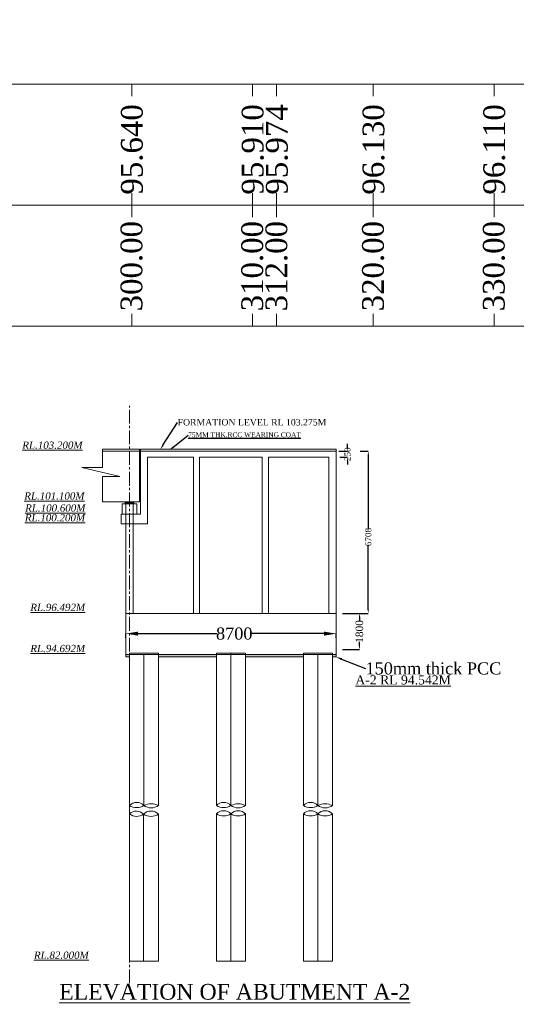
# Model space of a CAD drawing. Header units: millimetres. Extents: x -20950785 to 389010297, y -11535949 to 14056629.
# Tile 245 of 256: x 13474079 to 13515200, y -1586428 to -1504993. Entities that reach past the tile are written whole.
import ezdxf
from ezdxf import colors
from ezdxf.entities.mleader import LeaderData, LeaderLine
from ezdxf.math import Vec2, Vec3

# ---------------------------------------------------------------- set-up
doc = ezdxf.new("R2010")
doc.units = ezdxf.units.MM
doc.header["$LTSCALE"] = 60
doc.header["$MEASUREMENT"] = 0
doc.linetypes.add('CENTER2', pattern=[28.575, 19.05, -3.175, 3.175, -3.175])
doc.layers.add('TEXT', color=7, linetype='Continuous')
doc.styles.add('PDF Arial Bold', font='times.ttf')
doc.styles.add('style1', font='txt.shx', dxfattribs={"height": 1})
doc.dimstyles.get("Standard").update_dxf_attribs({"dimtxt": 400, "dimasz": 215, "dimexe": 0.18, "dimexo": 0.0625, "dimgap": 0.09, "dimtad": 0, "dimtih": 1, "dimtoh": 1, "dimdec": 0, "dimzin": 4, "dimdsep": 46, "dimtxsty": 'Standard', "dimblk": 'OPEN90', "dimcen": 0, "dimadec": 0, "dimazin": 1, "dimtfac": 1, "dimtdec": 0, "dimtix": 1, "dimtofl": 0, "dimtmove": 0, "dimatfit": 3, "dimldrblk": 'OPEN30', "dimfxl": 1, "dimtolj": 1, "dimtzin": 0, "dimarcsym": 0})

# ---------------------------------------------------------------- blocks, each defined once
blk = doc.blocks.new('*D1293')
at = {"color": 0, "linetype": 'Continuous', "lineweight": -2, "ltscale": 2, "transparency": 16777216}
for p, q in [((13500820, -1554093), (13502209, -1554093)), ((13502209, -1554393), (13502209, -1554741)), ((13502209, -1556793), (13502209, -1556445)), ((13500820, -1557093), (13502209, -1557093))]:
    blk.add_line(p, q, dxfattribs=at)
at = {"color": 0, "linetype": 'Continuous', "lineweight": 9, "ltscale": 2, "transparency": 16777216}
for points in [[(13502159, -1554393), (13502259, -1554393), (13502209, -1554093)], [(13502159, -1556793), (13502259, -1556793), (13502209, -1557093)]]:
    blk.add_solid(points, dxfattribs=at)
at = {"layer": 'Defpoints', "color": 0, "linetype": 'Continuous', "lineweight": 9, "ltscale": 2, "transparency": 16777216}
for p in [(13500820, -1554093), (13500820, -1557093), (13502209, -1557093)]:
    blk.add_point(p, dxfattribs=at)
at = {"color": 0, "linetype": 'Continuous', "lineweight": 9, "ltscale": 2, "transparency": 16777216, "insert": (13502209, -1555593), "char_height": 500, "attachment_point": 5, "rotation": 90, "style": 'PDF Arial Bold'}
blk.add_mtext('\\A1;{\\H1.25x;1800}', dxfattribs=at)
blk = doc.blocks.new('*D1295')
at = {"color": 0, "linetype": 'Continuous', "lineweight": -2, "ltscale": 2, "transparency": 16777216}
for p, q in [((13500514, -1540683), (13501227, -1540683)), ((13501227, -1540383), (13501227, -1540083)), ((13500577, -1541183), (13501227, -1541183)), ((13501227, -1541483), (13501227, -1541783))]:
    blk.add_line(p, q, dxfattribs=at)
at = {"color": 0, "linetype": 'Continuous', "lineweight": 9, "ltscale": 2, "transparency": 16777216}
for points in [[(13501177, -1540383), (13501277, -1540383), (13501227, -1540683)], [(13501177, -1541483), (13501277, -1541483), (13501227, -1541183)]]:
    blk.add_solid(points, dxfattribs=at)
at = {"layer": 'Defpoints', "color": 0, "linetype": 'Continuous', "lineweight": 9, "ltscale": 2, "transparency": 16777216}
for p in [(13500514, -1540683), (13501227, -1540683), (13500577, -1541183)]:
    blk.add_point(p, dxfattribs=at)
at = {"color": 0, "linetype": 'Continuous', "lineweight": 9, "ltscale": 2, "transparency": 16777216, "insert": (13501227, -1540933), "char_height": 500, "attachment_point": 5, "rotation": 90, "style": 'PDF Arial Bold'}
blk.add_mtext('\\A1;250', dxfattribs=at)
blk = doc.blocks.new('*D1298')
at = {"color": 0, "linetype": 'Continuous', "lineweight": -2, "ltscale": 2, "transparency": 16777216}
for p, q in [((13502273, -1540677), (13502943, -1540677)), ((13502943, -1540977), (13502943, -1547082)), ((13502943, -1553793), (13502943, -1548484)), ((13502209, -1554093), (13502943, -1554093))]:
    blk.add_line(p, q, dxfattribs=at)
at = {"color": 0, "linetype": 'Continuous', "lineweight": 9, "ltscale": 2, "transparency": 16777216}
for points in [[(13502893, -1540977), (13502993, -1540977), (13502943, -1540677)], [(13502893, -1553793), (13502993, -1553793), (13502943, -1554093)]]:
    blk.add_solid(points, dxfattribs=at)
at = {"layer": 'Defpoints', "color": 0, "linetype": 'Continuous', "lineweight": 9, "ltscale": 2, "transparency": 16777216}
for p in [(13502273, -1540677), (13502209, -1554093), (13502943, -1554093)]:
    blk.add_point(p, dxfattribs=at)
at = {"color": 0, "linetype": 'Continuous', "lineweight": 9, "ltscale": 2, "transparency": 16777216, "insert": (13502943, -1547783), "char_height": 500, "attachment_point": 5, "rotation": 90, "style": 'PDF Arial Bold'}
blk.add_mtext('\\A1;6708', dxfattribs=at)
blk = doc.blocks.new('*D1240')
at = {"color": 0, "linetype": 'Continuous', "lineweight": -2, "ltscale": 2, "transparency": 16777216}
for p, q in [((13482870, -1556126), (13482870, -1555771)), ((13483870, -1555771), (13490439, -1555771)), ((13499270, -1555771), (13493250, -1555771)), ((13500270, -1556126), (13500270, -1555771))]:
    blk.add_line(p, q, dxfattribs=at)
at = {"color": 0, "linetype": 'Continuous', "lineweight": 9, "ltscale": 2, "transparency": 16777216}
for points in [[(13483870, -1555604), (13483870, -1555938), (13482870, -1555771)], [(13499270, -1555604), (13499270, -1555938), (13500270, -1555771)]]:
    blk.add_solid(points, dxfattribs=at)
at = {"layer": 'Defpoints', "color": 0, "linetype": 'Continuous', "lineweight": 9, "ltscale": 2, "transparency": 16777216}
for p in [(13482870, -1556126), (13500270, -1555771), (13500270, -1556126)]:
    blk.add_point(p, dxfattribs=at)
at = {"color": 0, "linetype": 'Continuous', "lineweight": 9, "ltscale": 2, "transparency": 16777216, "insert": (13491845, -1555771), "char_height": 1000, "attachment_point": 5, "style": 'PDF Arial Bold'}
blk.add_mtext('\\A1;8700', dxfattribs=at)

msp = doc.modelspace()

# ---------------------------------------------------------------- hatches: boundary and pattern name
at = {"linetype": 'Continuous', "lineweight": 9, "ltscale": 2}
h = msp.add_hatch(dxfattribs=at)
h.set_pattern_fill('ANSI31', scale=2)
h.set_pattern_definition([(45, (-10674662.45843, 1890445.87648), (-0.1767766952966, 0.1767766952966), [])])
h.paths.add_polyline_path([(13483169.83, -1544877), (13483519.83, -1544877), (13483519.83, -1545037), (13483169.83, -1545037)])
h.paths.add_polyline_path([(13482819.83, -1544877), (13483169.83, -1544877), (13483169.83, -1545037), (13482819.83, -1545037)])
at = {"linetype": 'Continuous', "lineweight": 9}
h = msp.add_hatch(dxfattribs=at)
h.set_pattern_fill('AR-CONC', scale=50, style=0)
h.set_pattern_definition([(50, (13448425.78, -1645599.05), (358.6301, -31.3761), [37.5, -412.5]), (355, (13448425.78, -1645599.05), (-69.3757, 376.0961), [30, -330]), (100.4514, (13448455.67, -1645601.67), (289.2547, 344.7198), [31.8701, -350.571]), (46.1842, (13448425.8, -1645499.05), (533.6205, -82.7595), [56.25, -618.75]), (96.6356, (13448470.25, -1645505.95), (467.3314, 487.059), [47.805, -525.8565]), (351.1842, (13448425.8, -1645499.05), (467.331, 487.0593), [45, -495]), (21, (13448475.78, -1645524.05), (298.4535, -201.30945), [37.5, -412.5]), (326, (13448475.78, -1645524.05), (121.6577, 362.575), [30, -330]), (71.4514, (13448500.65, -1645540.83), (420.1113, 161.2652), [31.8701, -350.571]), (37.5, (13448425.78, -1645599.05), (6.07993, 166.44693), [0, -326, 0, -335, 0, -331.25]), (7.5, (13448425.78, -1645599.05), (131.53477, 197.20586), [0, -191, 0, -318.5, 0, -126.25]), (327.5, (13448314.28, -1645599.05), (266.91122, -11.27744), [0, -125, 0, -390, 0, -517.5]), (317.5, (13448264.28, -1645599.05), (291.5931, 50.0525), [0, -162.5, 0, -259, 0, -367.5])])
h.paths.add_polyline_path([(13492769.83, -1557493), (13497569.83, -1557493), (13497569.83, -1557693), (13492769.83, -1557693)])
h.paths.add_polyline_path([(13499969.83, -1557493), (13500269.83, -1557493), (13500269.83, -1557693), (13499969.83, -1557693)])
h.paths.add_polyline_path([(13485569.83, -1557493), (13490369.83, -1557493), (13490369.83, -1557693), (13485569.83, -1557693)])
h.paths.add_polyline_path([(13482869.83, -1557493), (13483169.83, -1557493), (13483169.83, -1557693), (13482869.83, -1557693)])

# ---------------------------------------------------------------- linework, layer by layer
at = {"color": 7, "linetype": 'Continuous', "lineweight": 9, "ltscale": 2}
for p, q in [((13463352.55, -1510330.02), (13483352.55, -1510330.02)), ((13483352.55, -1510330.02), (13503352.55, -1510330.02)), ((13483352.55, -1510330.02), (13483352.55, -1511330.02)), ((13493352.55, -1510330.02), (13493352.55, -1511330.02)), ((13495352.55, -1510330.02), (13495352.55, -1511330.02)), ((13503352.55, -1510330.02), (13523352.55, -1510330.02)), ((13503352.55, -1510330.02), (13503352.55, -1511330.02)), ((13513352.55, -1510330.02), (13513352.55, -1511330.02)), ((13483352.55, -1519330.02), (13483352.55, -1521330.02)), ((13493352.55, -1519330.02), (13493352.55, -1521330.02)), ((13495352.55, -1519330.02), (13495352.55, -1521330.02)), ((13503352.55, -1519330.02), (13503352.55, -1521330.02)), ((13513352.55, -1519330.02), (13513352.55, -1521330.02)), ((13383352.55, -1520330.02), (13583352.55, -1520330.02)), ((13483352.55, -1529330.02), (13483352.55, -1530330.02)), ((13493352.55, -1529330.02), (13493352.55, -1530330.02)), ((13495352.55, -1529330.02), (13495352.55, -1530330.02)), ((13503352.55, -1529330.02), (13503352.55, -1530330.02)), ((13513352.55, -1529330.02), (13513352.55, -1530330.02)), ((13483352.55, -1530330.02), (13463352.55, -1530330.02)), ((13503352.55, -1530330.02), (13483352.55, -1530330.02)), ((13523352.55, -1530330.02), (13503352.55, -1530330.02)), ((13483989.83, -1540527), (13480946.17, -1540527)), ((13480946.17, -1540527), (13480946.17, -1542026.14)), ((13483989.83, -1540677), (13480946.17, -1540677)), ((13483989.83, -1544877), (13483989.83, -1540677)), ((13480946.17, -1542026.14), (13479237.17, -1542026.14)), ((13479237.17, -1542026.14), (13482367.5, -1542785.14)), ((13482367.5, -1542785.14), (13480946.17, -1542785.14)), ((13480946.17, -1542785.14), (13480946.17, -1544877)), ((13480946.17, -1544877), (13483989.83, -1544877)), ((13483519.83, -1544877), (13482819.83, -1544877)), ((13482819.83, -1544877), (13482819.83, -1545037)), ((13483519.83, -1544877), (13482819.83, -1544877)), ((13483519.83, -1544877), (13483519.83, -1545037)), ((13485569.83, -1582860.47), (13483169.83, -1582860.47)), ((13492769.83, -1582860.47), (13490369.83, -1582860.47)), ((13499969.83, -1582860.47), (13497569.83, -1582860.47))]:
    msp.add_line(p, q, dxfattribs=at)
at = {"linetype": 'CENTER2', "lineweight": 9}
msp.add_line((13483169.83, -1584682.48), (13483169.83, -1536917.12), dxfattribs=at)
at = {"color": 7, "linetype": 'Continuous', "lineweight": 9}
for p, q in [((13483989.83, -1540677), (13483989.83, -1540527)), ((13484069.83, -1540527), (13500269.83, -1540527)), ((13484069.83, -1540677), (13484069.83, -1540527)), ((13484069.83, -1545877), (13484069.83, -1540670.65)), ((13484069.83, -1540677), (13484669.83, -1540677)), ((13484669.83, -1540677), (13500269.83, -1540677)), ((13500269.83, -1540527), (13500269.83, -1540670.65)), ((13500269.83, -1540670.65), (13500269.83, -1554093)), ((13500269.83, -1554093), (13500269.83, -1540677)), ((13484669.83, -1541177), (13488469.83, -1541177)), ((13484669.83, -1541177), (13484669.83, -1546677)), ((13488469.83, -1554093), (13488469.83, -1541177)), ((13488969.83, -1541177), (13494169.83, -1541177)), ((13488969.83, -1554093), (13488969.83, -1541177)), ((13494169.83, -1554093), (13494169.83, -1541177)), ((13494669.83, -1541177), (13499669.83, -1541177)), ((13494669.83, -1554093), (13494669.83, -1541177)), ((13499669.83, -1554093), (13499669.83, -1541177)), ((13499669.83, -1543300.65), (13499669.83, -1541277)), ((13499669.83, -1554093), (13499669.83, -1543900.65)), ((13482569.83, -1545877), (13482569.83, -1545037)), ((13482569.83, -1545037), (13483769.83, -1545037)), ((13482869.83, -1554093), (13482869.83, -1544877)), ((13482869.83, -1554093), (13482869.83, -1544877)), ((13483469.83, -1554093), (13483469.83, -1544877)), ((13483769.83, -1545037), (13483769.83, -1545877)), ((13483319.83, -1545877), (13482469.83, -1545877)), ((13482469.83, -1545877), (13482469.83, -1546677)), ((13484069.83, -1545877), (13483319.83, -1545877)), ((13482469.83, -1546677), (13484669.83, -1546677)), ((13482869.83, -1554093), (13500269.83, -1554093)), ((13482869.83, -1554093), (13500269.83, -1554093)), ((13482869.83, -1554093), (13482869.83, -1557693)), ((13483469.83, -1554093), (13482869.83, -1554093)), ((13485269.83, -1554093), (13484669.83, -1554093)), ((13490269.83, -1554093), (13489669.83, -1554093)), ((13495269.83, -1554093), (13494669.83, -1554093)), ((13500269.83, -1554093), (13499669.83, -1554093)), ((13500269.83, -1557693), (13500269.83, -1554093)), ((13482869.83, -1557493), (13500269.83, -1557493)), ((13482869.83, -1557693), (13483169.83, -1557693)), ((13483169.83, -1557393), (13485569.83, -1557393)), ((13483169.83, -1569974.07), (13483169.83, -1557393)), ((13485569.83, -1569974.07), (13485569.83, -1557393)), ((13485569.83, -1557693), (13490369.83, -1557693)), ((13490369.83, -1557393), (13492769.83, -1557393)), ((13490369.83, -1557393), (13490369.83, -1557613.04)), ((13490369.83, -1569957.42), (13490369.83, -1557493)), ((13492769.83, -1557693), (13497569.83, -1557693)), ((13497569.83, -1557393), (13499969.83, -1557393)), ((13497569.83, -1569992.38), (13497569.83, -1557393)), ((13499969.83, -1569992.38), (13499969.83, -1557393)), ((13499969.83, -1557693), (13500269.83, -1557693)), ((13500269.83, -1557616.8), (13500269.83, -1557693)), ((13491569.83, -1567393), (13491569.83, -1564993)), ((13483169.83, -1582860.47), (13483169.83, -1570675.47)), ((13485569.83, -1582860.47), (13485569.83, -1570675.47)), ((13490369.83, -1582860.47), (13490369.83, -1570675.47)), ((13492769.83, -1582860.47), (13492769.83, -1570675.47)), ((13497569.83, -1582860.47), (13497569.83, -1570675.47)), ((13499969.83, -1582860.47), (13499969.83, -1570675.47)), ((13483169.83, -1579922.11), (13483169.83, -1579380.52))]:
    msp.add_line(p, q, dxfattribs=at)
at = {"color": 7, "linetype": 'Continuous', "lineweight": 9, "ltscale": 20}
msp.add_line((13492769.83, -1569983.22), (13492769.83, -1557393), dxfattribs=at)
at = {"color": 7, "linetype": 'Continuous', "lineweight": 9, "ltscale": 2}
msp.add_circle((13500903, -1533338), 347474.95, dxfattribs=at)
at = {"color": 7, "linetype": 'Continuous', "lineweight": 9}
for centre, radius, start, end in [((13483769.83, -1570548.61), 824.41, 43.2985883, 136.7014117), ((13483769.83, -1569033.43), 1123.43, 237.718709, 302.281291), ((13484969.83, -1571239.5), 1392.2, 64.4707596, 115.5292404), ((13484969.83, -1569204.18), 983.31, 232.3974098, 307.6025902), ((13490969.83, -1570548.61), 824.41, 43.2985883, 136.7014117), ((13490969.83, -1569033.43), 1123.43, 237.718709, 302.281291), ((13492169.83, -1571239.5), 1392.2, 64.4707596, 115.5292404), ((13492169.83, -1569204.18), 983.31, 232.3974098, 307.6025902), ((13498169.83, -1570548.61), 824.41, 43.2985883, 136.7014117), ((13498169.83, -1569033.43), 1123.43, 237.718709, 302.281291), ((13499369.83, -1571239.5), 1392.2, 64.4707596, 115.5292404), ((13499369.83, -1569204.18), 983.31, 232.3974098, 307.6025902), ((13483732.25, -1571264.56), 814.45, 42.9956136, 133.6731323), ((13483771.63, -1569910.31), 973.46, 231.8152918, 304.8534542), ((13484948.89, -1571323.05), 873.19, 44.6731972, 135.3268028), ((13484948.89, -1569686.98), 1196, 238.7222512, 301.2777488), ((13490969.83, -1571240.85), 824.41, 43.2985883, 136.7014117), ((13490969.83, -1569725.68), 1123.43, 237.718709, 302.281291), ((13492169.83, -1571240.85), 824.41, 43.2985883, 136.7014117), ((13492169.83, -1569725.68), 1123.43, 237.718709, 302.281291), ((13498169.83, -1571240.85), 824.41, 43.2985883, 136.7014117), ((13498169.83, -1569725.68), 1123.43, 237.718709, 302.281291), ((13499369.83, -1571240.85), 824.41, 43.2985883, 136.7014117), ((13499369.83, -1569725.68), 1123.43, 237.718709, 302.281291)]:
    msp.add_arc(centre, radius, start, end, dxfattribs=at)
at = {"layer": 'TEXT', "color": 7, "linetype": 'Continuous', "lineweight": 9, "ltscale": 1000}
for p, q in [((13484369.83, -1569983.22), (13484369.83, -1557518.8)), ((13491569.83, -1569957.42), (13491569.83, -1557393)), ((13491569.83, -1569983.22), (13491569.83, -1557493)), ((13491569.83, -1569957.42), (13491569.83, -1557593)), ((13498769.83, -1569983.22), (13498769.83, -1557518.8)), ((13484327.94, -1570709.15), (13484327.94, -1582860.47)), ((13491569.83, -1582860.47), (13491569.83, -1570675.47)), ((13498769.83, -1582860.47), (13498769.83, -1570675.47))]:
    msp.add_line(p, q, dxfattribs=at)

# ---------------------------------------------------------------- texts
at = {"linetype": 'Continuous', "lineweight": 9, "char_height": 1800, "attachment_point": 1, "rotation": 90}
for s, insert in [('{\\fTimes New Roman|b0|i0|c0|p18;95.640}', (13482465.75, -1519461.1)), ('{\\fTimes New Roman|b0|i0|c0|p18;95.910}', (13492465.75, -1519461.1)), ('{\\fTimes New Roman|b0|i0|c0|p18;95.974}', (13494465.75, -1519461.1)), ('{\\fTimes New Roman|b0|i0|c0|p18;96.130}', (13502465.75, -1519461.1)), ('{\\fTimes New Roman|b0|i0|c0|p18;96.110}', (13512465.75, -1519461.1)), ('{\\fTimes New Roman|b0|i0|c0|p18;300.00}', (13482429.98, -1529117.18)), ('{\\fTimes New Roman|b0|i0|c0|p18;310.00}', (13492429.98, -1529117.18)), ('{\\fTimes New Roman|b0|i0|c0|p18;312.00}', (13494429.98, -1529117.18)), ('{\\fTimes New Roman|b0|i0|c0|p18;320.00}', (13502429.98, -1529117.18)), ('{\\fTimes New Roman|b0|i0|c0|p18;330.00}', (13512429.98, -1529117.18))]:
    msp.add_mtext(s, dxfattribs=dict(at, insert=insert))
at = {"linetype": 'Continuous', "lineweight": 9, "attachment_point": 1}
for s, insert, char_height, width in [('\\pi3313.63157;{\\fTimes New Roman|b0|i0|c0|p18;medium \\P\\pi1814.9834;compacted soil\\H1.00001x;\\P\\pi0;      }', (11748274.52, -1522913.25, -17483.87), 750, 10242.62), ('\\pi3313.63157;{\\fTimes New Roman|b0|i0|c0|p18;medium \\P\\pi1814.9834;compacted soil\\H1.00001x;\\P\\pi0;      }', (11721469.49, -1523931.04, -17483.87), 750, 10242.62), ('\\pi2740.72241;{\\fTimes New Roman|b0|i0|c0|p18;compacted \\P\\pi4359.6842;soil\\H1.00001x;\\P\\pi0;      }', (10497499.53, -1530929.72, -17483.87), 750, 10242.62), ('\\pi2740.72241;{\\fTimes New Roman|b0|i0|c0|p18;compacted \\P\\pi4359.6842;soil\\H1.00001x;\\P\\pi0;      }', (10470694.51, -1533491.03, -17483.87), 750, 10242.62), ('\\pi2917.05681;{\\fTimes New Roman|b0|i0|c0|p18;\\LCertified that the boring details  shown are correct.}', (11725062.51, -1543620.32, -17483.87), 750, 28256.2477), ('\\pi7448.80773;{\\fTimes New Roman|b0|i0|c0|p18;\\LCertified that the boring details  shown are correct.}', (12463812.32, -1576321.57), 1915.15152, 72153.3279), ('\\pt40300;{\\fTimes New Roman|b0|i0|c0|p18;\\L ELEVATION OF ABUTMENT A-2}', (13476863.03, -1584744.16), 1300, 30425.2338), ('\\pi5418.09167,t45718.09167;{\\fTimes New Roman|b0|i0|c0|p18;\\L ELEVATION OF \\P\\pi2504.57329,t42804.57329;ABUTMENT ELEMENT \\P\\pi7381.21352,t47681.21352;DIRECTION}', (12166780.87, -1584775.46), 1300, 25045.2677)]:
    msp.add_mtext(s, dxfattribs=dict(at, insert=insert, char_height=char_height, width=width))
at = {"color": 7, "linetype": 'Continuous', "lineweight": 9, "ltscale": 2, "char_height": 600, "width": 3864.4837, "attachment_point": 3, "style": 'PDF Arial Bold'}
for s, insert in [('{\\fTimes New Roman|b0|i1|c0|p18;\\LRL.103.200M}', (13479279.99, -1539883)), ('{\\fTimes New Roman|b0|i1|c0|p18;\\LRL.101.100M}', (13479442.66, -1544083)), ('{\\fTimes New Roman|b0|i1|c0|p18;\\LRL.100.600M}', (13479517.66, -1545083)), ('{\\fTimes New Roman|b0|i1|c0|p18;\\LRL.100.200M}', (13479492.66, -1545883)), ('{\\fTimes New Roman|b0|i1|c0|p18;\\LRL.96.492M}', (13479492.66, -1553299)), ('{\\fTimes New Roman|b0|i1|c0|p18;\\LRL.94.692M}', (13479492.66, -1556699)), ('{\\fTimes New Roman|b0|i1|c0|p18;\\LRL.82.000M}', (13479792.66, -1582066.47))]:
    msp.add_mtext(s, dxfattribs=dict(at, insert=insert))
at = {"color": 7, "linetype": 'Continuous', "lineweight": 9, "ltscale": 2, "insert": (12489839.11, -1554708.18), "char_height": 900, "attachment_point": 1, "style": 'PDF Arial Bold'}
msp.add_mtext_dynamic_manual_height_columns('\\pi1240.70522,t5740.70522;Moderately \\P\\pi690.45288,t5190.45288;Stronge Rock', width=8577.0125, gutter_width=1, heights=[0], dxfattribs=at)
at = {"linetype": 'Continuous', "lineweight": 9, "attachment_point": 1, "style": 'style1'}
for s, insert, char_height, width in [('{\\fTimes New Roman|b0|i0|c0|p18;\\H0.7236x;\\LA-2 RL 94.542M \\H1.38197x;            }', (13501874.88, -1559224.53), 1036.4865, 7793.5969), ('\\pi6024.46095;{\\fTimes New Roman|b0|i0|c0|p18;\\LELEVATION OF PIER \\P\\pi3569.25186;ALONG CURRENT DIRECTION  }', (10046282.47, -1573923.48), 750, 22678.6984), ('\\pi6024.46095;{\\fTimes New Roman|b0|i0|c0|p18;\\LELEVATION OF PIER \\P\\pi3569.25186;ALONG CURRENT DIRECTION  }', (11296226.84, -1573923.48), 750, 22678.6984)]:
    msp.add_mtext(s, dxfattribs=dict(at, insert=insert, char_height=char_height, width=width))
at = {"layer": 'TEXT', "linetype": 'Continuous', "lineweight": 9, "char_height": 1300, "attachment_point": 1}
for s, insert, width in [('\\pi2427.77062;{\\fTimes New Roman|b0|i0|c0|p18;\\LELEVATION OF PIER \\P\\pi3593.74034;ALONG CURRENT \\P\\pi6498.82325;DIRECTION  }', (12201657.42, -1570888.18), 23280.4872), ('\\pi1974.11068;{\\fTimes New Roman|b0|i0|c0|p18;\\LELEVATION OF PIER \\P\\pi3681.82517;ALONG TRAFFIC  \\P\\pi6045.16331;DIRECTION  }', (12222299.86, -1571340.89), 22373.1673)]:
    msp.add_mtext(s, dxfattribs=dict(at, insert=insert, width=width))

# ---------------------------------------------------------------- dimensions: what is measured, and where the dimension line sits
at = {"color": 7, "linetype": 'Continuous', "lineweight": 9, "ltscale": 2}
for base, p1, p2, text, picture, middle in [((13501226.83, -1540683.35), (13500576.83, -1541183.35), (13500513.83, -1540683.35), '250', '*D1295', (13501226.83, -1540933.35)), ((13502942.5, -1554093), (13502272.5, -1540677), (13502209.01, -1554093), '6708', '*D1298', (13502942.5, -1547783)), ((13502208.83, -1557093), (13500819.97, -1554093), (13500819.97, -1557093), '{\\H1.25x;1800}', '*D1293', (13502208.83, -1555593))]:
    dim = msp.add_linear_dim(base=base, p1=p1, p2=p2, angle=90, text=text, dimstyle='Standard', override={"dimtxt": 500, "dimasz": 300, "dimtxsty": 'PDF Arial Bold', "dimfxl": 300}, dxfattribs=at)
    dim.commit()
    dim.dimension.update_dxf_attribs({"geometry": picture, "text_midpoint": middle, "dimtype": 160, "text_rotation": 90})
dim = msp.add_linear_dim(base=(13500269.83, -1555771), p1=(13482869.83, -1556126.48), p2=(13500269.83, -1556126.48), text='8700', dimstyle='Standard', override={"dimtxt": 1000, "dimasz": 1000, "dimtxsty": 'PDF Arial Bold', "dimfxl": 300}, dxfattribs=at)
dim.commit()
dim.dimension.update_dxf_attribs({"geometry": '*D1240', "text_midpoint": (13491844.83, -1555771), "dimtype": 160})

# ---------------------------------------------------------------- leaders
ml = msp.add_multileader_mtext('Standard', dxfattribs=at)
ml.set_content('{\\fTimes New Roman|b0|i0|c0|p18;\\C256;FORMATION LEVEL RL 103.275M}', color=7)
ml.set_leader_properties()
ml.build(insert=Vec2(0, 0))
ml.multileader.update_dxf_attribs({"has_dogleg": 0, "text_right_attachment_type": 6, "dogleg_length": 0.36, "arrow_head_size": 400})
ctx = ml.context
ctx.base_point, ctx.char_height, ctx.arrow_head_size, ctx.landing_gap_size, ctx.plane_origin = Vec3(13487157.5, -1538294.81), 533.3333, 400, 0.18, Vec3(13478505.83, -1540527)
ctx.right_attachment = 6
notes = []
notes.append((ctx, [(1, (1, 1, 0), (13487156.78, -1538294.81), (1, 0), 0.72, [(0, [(13485724.83, -1540527)], 0, [])])]))
ctx.mtext.insert, ctx.mtext.flow_direction = Vec3(13487157.68, -1538022.18), 5
ml = msp.add_multileader_mtext('Standard', dxfattribs=at)
ml.set_content('{\\fTimes New Roman|b0|i0|c0|p18;\\L\\C7;75MM THK.RCC WEARING COAT }', color=7)
ml.set_leader_properties()
ml.build(insert=Vec2(0, 0))
ml.multileader.update_dxf_attribs({"has_dogleg": 0, "text_right_attachment_type": 6, "dogleg_length": 0.36, "arrow_head_size": 400})
ctx = ml.context
ctx.base_point, ctx.char_height, ctx.arrow_head_size, ctx.landing_gap_size, ctx.plane_origin = Vec3(13488029.83, -1539363.14), 400, 400, 0.18, Vec3(13479216.83, -1540622.14)
ctx.right_attachment = 6
notes.append((ctx, [(1, (1, 1, 0), (13488029.11, -1539363.14), (1, 0), 0.72, [(0, [(13486435.83, -1540622.14)], 0, [])])]))
ctx.mtext.insert, ctx.mtext.flow_direction = Vec3(13488030.01, -1539123.14), 5
ml = msp.add_multileader_mtext('Standard', dxfattribs=at)
ml.set_content('{\\fTimes New Roman|b0|i0|c0|p18;\\C256;150mm thick PCC}', color=7)
ml.set_leader_properties()
ml.build(insert=Vec2(0, 0))
ml.multileader.update_dxf_attribs({"text_right_attachment_type": 6, "dogleg_length": 0.36, "arrow_head_size": 500})
ctx = ml.context
ctx.base_point, ctx.char_height, ctx.arrow_head_size, ctx.landing_gap_size, ctx.plane_origin = Vec3(13502715.19, -1558656.89), 1000, 500, 0.09, Vec3(13500269.83, -1557693)
ctx.right_attachment = 6
notes.append((ctx, [(0, (1, 1, 0), (13502714.83, -1558656.89), (1, 0), 0.36, [(0, [(13500269.83, -1557693)], 0, [])])]))
ctx.mtext.insert, ctx.mtext.flow_direction = Vec3(13502715.28, -1558145.72), 5
for ctx, leaders in notes:
    for number, flags, end, landing, length, lines in leaders:
        leader = LeaderData()
        leader.index, (leader.has_last_leader_line, leader.has_dogleg_vector, leader.attachment_direction) = number, flags
        leader.last_leader_point, leader.dogleg_vector, leader.dogleg_length = Vec3(end), Vec3(landing), length
        for number, points, colour, breaks in lines:
            line = LeaderLine()
            line.index, line.vertices, line.color, line.breaks = number, Vec3.list(points), colors.encode_raw_color(colour), breaks
            leader.lines.append(line)
        ctx.leaders.append(leader)

doc.saveas('drawing.dxf')
